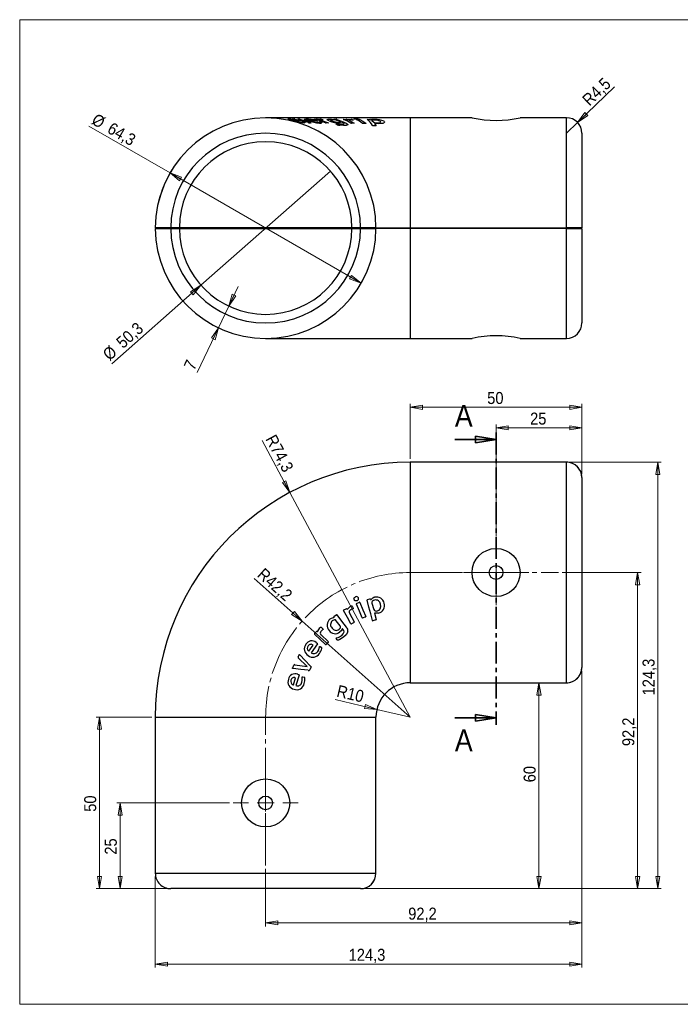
# Model space of a CAD drawing. Header units: millimetres. Extents: x 30 to 415, y 5 to 292.
# Tile 1 of 2: x 30 to 222, y 5 to 292. Entities that reach past the tile are written whole.
import ezdxf

# ---------------------------------------------------------------- set-up
doc = ezdxf.new("R2010")
doc.units = ezdxf.units.MM
for name, pattern in [('SLD-Linia-ciągła', [0]), ('SLD-Linia-długa-kreska-kropka', [19.05, 15.24, -1.27, 1.27, -1.27]), ('SLD-Linia-kreska-kropka', [10.16, 6.35, -1.27, 1.27, -1.27])]:
    doc.linetypes.add(name, pattern=pattern)
doc.styles.add('SLDTEXTSTYLE0', font='GOTHIC.TTF', dxfattribs={"width": 0.913})
doc.dimstyles.new('SLDDIMSTYLE0', dxfattribs={"dimtxt": 3.5, "dimasz": 3.556, "dimexe": 0, "dimexo": 0.0625, "dimgap": 0.875, "dimtad": 1, "dimdec": 1, "dimrnd": 1e-09, "dimzin": 12, "dimdsep": 46, "dimtxsty": 'SLDTEXTSTYLE0', "dimblk1": 'CLOSED', "dimblk2": 'CLOSED', "dimsah": 1, "dimcen": 0, "dimadec": 0, "dimazin": 3, "dimtfac": 1, "dimtdec": 1, "dimtofl": 0, "dimtmove": 0, "dimatfit": 3, "dimldrblk": 'CLOSED', "dimfxl": 1, "dimfrac": 2, "dimtolj": 1, "dimtzin": 12, "dimarcsym": 0})
doc.dimstyles.new('SLDDIMSTYLE1', dxfattribs={"dimtxt": 3.5, "dimasz": 3.556, "dimexe": 0, "dimexo": 0.0625, "dimgap": 0.875, "dimtad": 1, "dimdec": 1, "dimrnd": 1e-09, "dimzin": 12, "dimdsep": 46, "dimtxsty": 'SLDTEXTSTYLE0', "dimblk1": 'CLOSED', "dimblk2": 'CLOSED', "dimsah": 1, "dimcen": 0.09, "dimadec": 0, "dimazin": 3, "dimtfac": 1, "dimtdec": 1, "dimtofl": 0, "dimtmove": 0, "dimatfit": 3, "dimldrblk": 'CLOSED', "dimfxl": 1, "dimfrac": 2, "dimtolj": 1, "dimtzin": 12, "dimarcsym": 0})
doc.dimstyles.new('SLDDIMSTYLE2', dxfattribs={"dimtxt": 3.5, "dimasz": 3.556, "dimexe": 0, "dimexo": 0.0625, "dimgap": 0.875, "dimtad": 1, "dimdec": 1, "dimrnd": 1e-09, "dimzin": 12, "dimdsep": 46, "dimtxsty": 'SLDTEXTSTYLE0', "dimblk1": 'CLOSED', "dimblk2": 'CLOSED', "dimsah": 1, "dimcen": 0, "dimadec": 0, "dimazin": 3, "dimtfac": 1, "dimtdec": 1, "dimtmove": 0, "dimatfit": 3, "dimldrblk": 'CLOSED', "dimfxl": 1, "dimfrac": 2, "dimtolj": 1, "dimtzin": 12, "dimarcsym": 0})
doc.dimstyles.new('SLDDIMSTYLE3', dxfattribs={"dimtxt": 3.5, "dimasz": 3.556, "dimexe": 0, "dimexo": 0.0625, "dimgap": 0.875, "dimtad": 1, "dimdec": 1, "dimrnd": 1e-09, "dimzin": 12, "dimdsep": 46, "dimtxsty": 'SLDTEXTSTYLE0', "dimblk1": 'NONE', "dimblk2": 'CLOSED', "dimsah": 1, "dimcen": 0, "dimadec": 0, "dimazin": 3, "dimtfac": 1, "dimtdec": 1, "dimtmove": 0, "dimatfit": 3, "dimldrblk": 'NONE', "dimfxl": 1, "dimfrac": 2, "dimtolj": 1, "dimtzin": 12, "dimarcsym": 0})
doc.dimstyles.new('SLDDIMSTYLE4', dxfattribs={"dimtxt": 3.5, "dimasz": 3.556, "dimexe": 0, "dimexo": 0.0625, "dimgap": 0.875, "dimtad": 1, "dimdec": 1, "dimrnd": 1e-09, "dimzin": 12, "dimdsep": 46, "dimtxsty": 'SLDTEXTSTYLE0', "dimblk1": 'CLOSED', "dimblk2": 'CLOSED', "dimsah": 1, "dimcen": 0.09, "dimadec": 0, "dimazin": 3, "dimtfac": 1, "dimtdec": 1, "dimtmove": 0, "dimatfit": 0, "dimldrblk": 'CLOSED', "dimfxl": 1, "dimfrac": 2, "dimtolj": 1, "dimtzin": 12, "dimarcsym": 0})

# ---------------------------------------------------------------- blocks, each defined once
blk = doc.blocks.new('_Closed')
at = {"color": 0, "linetype": 'ByBlock', "lineweight": -2}
for p, q in [((-1, 0.166667), (0, 0)), ((-1, 0.166667), (-1, -0.166667)), ((0, 0), (-1, -0.166667)), ((0, 0), (-1, 0))]:
    blk.add_line(p, q, dxfattribs=at)
blk = doc.blocks.new('_D')
at = {"color": 7, "linetype": 'SLD-Linia-ciągła', "lineweight": 18, "true_color": 0xffffff}
for q in [(98.31, 129.11), (143.82, 88.71)]:
    blk.add_line((112.3, 116.69), q, dxfattribs=at)
at = {"color": 7, "linetype": 'SLD-Linia-ciągła', "lineweight": 18, "true_color": 0xffffff, "xscale": 3.556, "yscale": 3.556, "rotation": 318.4006652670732}
blk.add_blockref('_Closed', (112.3, 116.69), dxfattribs=at)
at = {"color": 7, "linetype": 'SLD-Linia-ciągła', "lineweight": 18, "true_color": 0xffffff, "insert": (101.27, 132.45), "char_height": 3.5, "attachment_point": 1, "rotation": 318.4007, "style": 'SLDTEXTSTYLE0'}
blk.add_mtext('R42,2', dxfattribs=at)
blk = doc.blocks.new('_D_1')
at = {"color": 7, "linetype": 'SLD-Linia-ciągła', "lineweight": 18, "true_color": 0xffffff}
for q in [(100.64, 169.33), (143.82, 88.71)]:
    blk.add_line((108.74, 154.21), q, dxfattribs=at)
at = {"color": 7, "linetype": 'SLD-Linia-ciągła', "lineweight": 18, "true_color": 0xffffff, "xscale": 3.556, "yscale": 3.556, "rotation": 298.1683949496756}
blk.add_blockref('_Closed', (108.74, 154.21), dxfattribs=at)
at = {"color": 7, "linetype": 'SLD-Linia-ciągła', "lineweight": 18, "true_color": 0xffffff, "insert": (104.58, 171.44), "char_height": 3.5, "attachment_point": 1, "rotation": 298.1684, "style": 'SLDTEXTSTYLE0'}
blk.add_mtext('R74,3', dxfattribs=at)
blk = doc.blocks.new('_D_2')
at = {"color": 7, "linetype": 'SLD-Linia-ciągła', "lineweight": 18, "true_color": 0xffffff}
for p, q in [((143.82, 164.01), (143.82, 180.01)), ((193.82, 179.01), (143.82, 179.01)), ((193.82, 159.51), (193.82, 180.01))]:
    blk.add_line(p, q, dxfattribs=at)
at = {"color": 7, "linetype": 'SLD-Linia-ciągła', "lineweight": 18, "true_color": 0xffffff, "xscale": 3.556, "yscale": 3.556, "rotation": 180.0000000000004}
blk.add_blockref('_Closed', (143.82, 179.01), dxfattribs=at)
at = {"color": 7, "linetype": 'SLD-Linia-ciągła', "lineweight": 18, "true_color": 0xffffff, "xscale": 3.556, "yscale": 3.556}
blk.add_blockref('_Closed', (193.82, 179.01), dxfattribs=at)
at = {"color": 7, "linetype": 'SLD-Linia-ciągła', "lineweight": 18, "true_color": 0xffffff, "insert": (166.23, 183.48), "char_height": 3.5, "attachment_point": 1, "style": 'SLDTEXTSTYLE0'}
blk.add_mtext('50', dxfattribs=at)
blk = doc.blocks.new('_D_3')
at = {"color": 7, "linetype": 'SLD-Linia-ciągła', "lineweight": 18, "true_color": 0xffffff}
for p, q in [((168.82, 141.36), (168.82, 174.01)), ((168.82, 173.01), (193.82, 173.01)), ((193.82, 159.51), (193.82, 174.01))]:
    blk.add_line(p, q, dxfattribs=at)
at = {"color": 7, "linetype": 'SLD-Linia-ciągła', "lineweight": 18, "true_color": 0xffffff, "xscale": 3.556, "yscale": 3.556, "rotation": 180.0000000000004}
blk.add_blockref('_Closed', (168.82, 173.01), dxfattribs=at)
at = {"color": 7, "linetype": 'SLD-Linia-ciągła', "lineweight": 18, "true_color": 0xffffff, "xscale": 3.556, "yscale": 3.556}
blk.add_blockref('_Closed', (193.82, 173.01), dxfattribs=at)
at = {"color": 7, "linetype": 'SLD-Linia-ciągła', "lineweight": 18, "true_color": 0xffffff, "insert": (178.73, 177.48), "char_height": 3.5, "attachment_point": 1, "style": 'SLDTEXTSTYLE0'}
blk.add_mtext('25', dxfattribs=at)
blk = doc.blocks.new('_D_4')
at = {"color": 7, "linetype": 'SLD-Linia-ciągła', "lineweight": 18, "true_color": 0xffffff}
for p, q in [((190.32, 163.01), (216.97, 163.01)), ((215.97, 163.01), (215.97, 38.71)), ((130.32, 38.71), (216.97, 38.71))]:
    blk.add_line(p, q, dxfattribs=at)
at = {"color": 7, "linetype": 'SLD-Linia-ciągła', "lineweight": 18, "true_color": 0xffffff, "xscale": 3.556, "yscale": 3.556}
for p, rotation in [((215.97, 163.01), 90.0000000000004), ((215.97, 38.71), 270.0000000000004)]:
    blk.add_blockref('_Closed', p, dxfattribs=dict(at, rotation=rotation))
at = {"color": 7, "linetype": 'SLD-Linia-ciągła', "lineweight": 18, "true_color": 0xffffff, "insert": (211.5, 95.04), "char_height": 3.5, "attachment_point": 1, "rotation": 90, "style": 'SLDTEXTSTYLE0'}
blk.add_mtext('124,3', dxfattribs=at)
blk = doc.blocks.new('_D_5')
at = {"color": 7, "linetype": 'SLD-Linia-ciągła', "lineweight": 18, "true_color": 0xffffff}
for p, q in [((188.04, 130.86), (211.07, 130.86)), ((210.07, 130.86), (210.07, 38.71)), ((130.32, 38.71), (211.07, 38.71))]:
    blk.add_line(p, q, dxfattribs=at)
at = {"color": 7, "linetype": 'SLD-Linia-ciągła', "lineweight": 18, "true_color": 0xffffff, "xscale": 3.556, "yscale": 3.556}
for p, rotation in [((210.07, 130.86), 90.0000000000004), ((210.07, 38.71), 270.0000000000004)]:
    blk.add_blockref('_Closed', p, dxfattribs=dict(at, rotation=rotation))
at = {"color": 7, "linetype": 'SLD-Linia-ciągła', "lineweight": 18, "true_color": 0xffffff, "insert": (205.6, 80.26), "char_height": 3.5, "attachment_point": 1, "rotation": 90, "style": 'SLDTEXTSTYLE0'}
blk.add_mtext('92,2', dxfattribs=at)
blk = doc.blocks.new('_D_6')
at = {"color": 7, "linetype": 'SLD-Linia-ciągła', "lineweight": 18, "true_color": 0xffffff}
for p, q in [((188.32, 98.71), (180.32, 98.71)), ((181.32, 98.71), (181.32, 38.71)), ((130.32, 38.71), (182.32, 38.71))]:
    blk.add_line(p, q, dxfattribs=at)
at = {"color": 7, "linetype": 'SLD-Linia-ciągła', "lineweight": 18, "true_color": 0xffffff, "xscale": 3.556, "yscale": 3.556}
for p, rotation in [((181.32, 98.71), 90.0000000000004), ((181.32, 38.71), 270.0000000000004)]:
    blk.add_blockref('_Closed', p, dxfattribs=dict(at, rotation=rotation))
at = {"color": 7, "linetype": 'SLD-Linia-ciągła', "lineweight": 18, "true_color": 0xffffff, "insert": (176.84, 69.71), "char_height": 3.5, "attachment_point": 1, "rotation": 90, "style": 'SLDTEXTSTYLE0'}
blk.add_mtext('60', dxfattribs=at)
blk = doc.blocks.new('_D_7')
at = {"color": 7, "linetype": 'SLD-Linia-ciągła', "lineweight": 18, "true_color": 0xffffff}
for p, q in [((193.82, 102.21), (193.82, 15.71)), ((69.52, 42.21), (69.52, 15.71)), ((69.52, 16.71), (193.82, 16.71))]:
    blk.add_line(p, q, dxfattribs=at)
at = {"color": 7, "linetype": 'SLD-Linia-ciągła', "lineweight": 18, "true_color": 0xffffff, "xscale": 3.556, "yscale": 3.556, "rotation": 180.0000000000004}
blk.add_blockref('_Closed', (69.52, 16.71), dxfattribs=at)
at = {"color": 7, "linetype": 'SLD-Linia-ciągła', "lineweight": 18, "true_color": 0xffffff, "xscale": 3.556, "yscale": 3.556}
blk.add_blockref('_Closed', (193.82, 16.71), dxfattribs=at)
at = {"color": 7, "linetype": 'SLD-Linia-ciągła', "lineweight": 18, "true_color": 0xffffff, "insert": (125.85, 21.18), "char_height": 3.5, "attachment_point": 1, "style": 'SLDTEXTSTYLE0'}
blk.add_mtext('124,3', dxfattribs=at)
blk = doc.blocks.new('_D_8')
at = {"color": 7, "linetype": 'SLD-Linia-ciągła', "lineweight": 18, "true_color": 0xffffff}
for p, q in [((193.82, 102.21), (193.82, 27.71)), ((101.67, 44.48), (101.67, 27.71)), ((101.67, 28.71), (193.82, 28.71))]:
    blk.add_line(p, q, dxfattribs=at)
at = {"color": 7, "linetype": 'SLD-Linia-ciągła', "lineweight": 18, "true_color": 0xffffff, "xscale": 3.556, "yscale": 3.556, "rotation": 180.0000000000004}
blk.add_blockref('_Closed', (101.67, 28.71), dxfattribs=at)
at = {"color": 7, "linetype": 'SLD-Linia-ciągła', "lineweight": 18, "true_color": 0xffffff, "xscale": 3.556, "yscale": 3.556}
blk.add_blockref('_Closed', (193.82, 28.71), dxfattribs=at)
at = {"color": 7, "linetype": 'SLD-Linia-ciągła', "lineweight": 18, "true_color": 0xffffff, "insert": (143.21, 33.18), "char_height": 3.5, "attachment_point": 1, "style": 'SLDTEXTSTYLE0'}
blk.add_mtext('92,2', dxfattribs=at)
blk = doc.blocks.new('_D_9')
at = {"color": 7, "linetype": 'SLD-Linia-ciągła', "lineweight": 18, "true_color": 0xffffff}
for p, q in [((68.52, 88.71), (52.26, 88.71)), ((53.26, 38.71), (53.26, 88.71)), ((73.02, 38.71), (52.26, 38.71))]:
    blk.add_line(p, q, dxfattribs=at)
at = {"color": 7, "linetype": 'SLD-Linia-ciągła', "lineweight": 18, "true_color": 0xffffff, "xscale": 3.556, "yscale": 3.556}
for p, rotation in [((53.26, 88.71), 90.0000000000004), ((53.26, 38.71), 270.0000000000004)]:
    blk.add_blockref('_Closed', p, dxfattribs=dict(at, rotation=rotation))
at = {"color": 7, "linetype": 'SLD-Linia-ciągła', "lineweight": 18, "true_color": 0xffffff, "insert": (48.79, 61.12), "char_height": 3.5, "attachment_point": 1, "rotation": 90, "style": 'SLDTEXTSTYLE0'}
blk.add_mtext('50', dxfattribs=at)
blk = doc.blocks.new('_D_10')
at = {"color": 7, "linetype": 'SLD-Linia-ciągła', "lineweight": 18, "true_color": 0xffffff}
for p, q in [((91.17, 63.71), (58.26, 63.71)), ((59.26, 38.71), (59.26, 63.71)), ((73.02, 38.71), (58.26, 38.71))]:
    blk.add_line(p, q, dxfattribs=at)
at = {"color": 7, "linetype": 'SLD-Linia-ciągła', "lineweight": 18, "true_color": 0xffffff, "xscale": 3.556, "yscale": 3.556}
for p, rotation in [((59.26, 63.71), 90.0000000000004), ((59.26, 38.71), 270.0000000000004)]:
    blk.add_blockref('_Closed', p, dxfattribs=dict(at, rotation=rotation))
at = {"color": 7, "linetype": 'SLD-Linia-ciągła', "lineweight": 18, "true_color": 0xffffff, "insert": (54.79, 48.62), "char_height": 3.5, "attachment_point": 1, "rotation": 90, "style": 'SLDTEXTSTYLE0'}
blk.add_mtext('25', dxfattribs=at)
blk = doc.blocks.new('_D_11')
at = {"color": 7, "linetype": 'SLD-Linia-ciągła', "lineweight": 18, "true_color": 0xffffff}
for q in [(121.93, 93.82), (143.82, 88.71)]:
    blk.add_line((134.08, 90.98), q, dxfattribs=at)
at = {"color": 7, "linetype": 'SLD-Linia-ciągła', "lineweight": 18, "true_color": 0xffffff, "xscale": 3.556, "yscale": 3.556, "rotation": 346.8619621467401}
blk.add_blockref('_Closed', (134.08, 90.98), dxfattribs=at)
at = {"color": 7, "linetype": 'SLD-Linia-ciągła', "lineweight": 18, "true_color": 0xffffff, "insert": (122.94, 98.14), "char_height": 3.5, "attachment_point": 1, "rotation": 346.862, "style": 'SLDTEXTSTYLE0'}
blk.add_mtext('R10', dxfattribs=at)
blk = doc.blocks.new('SW_CENTERMARKSYMBOL_0')
at = {"color": 0, "linetype": 'SLD-Linia-ciągła', "lineweight": 18}
for p, q in [((0, 5), (0, 9.5)), ((-5, 0), (-9.5, 0)), ((0, 0), (-2.5, 0)), ((0, 0), (0, 2.5)), ((0, 0), (0, -2.5)), ((0, 0), (2.5, 0)), ((5, 0), (9.5, 0)), ((0, -5), (0, -9.5))]:
    blk.add_line(p, q, dxfattribs=at)
blk = doc.blocks.new('SW_CENTERMARKSYMBOL_1')
at = {"color": 0, "linetype": 'SLD-Linia-ciągła', "lineweight": 18}
for p, q in [((0, 5), (0, 9.5)), ((-5, 0), (-9.5, 0)), ((0, 0), (-2.5, 0)), ((0, 0), (0, 2.5)), ((0, 0), (0, -2.5)), ((0, 0), (2.5, 0)), ((5, 0), (9.5, 0)), ((0, -5), (0, -9.5))]:
    blk.add_line(p, q, dxfattribs=at)
blk = doc.blocks.new('_D_12')
at = {"color": 7, "linetype": 'SLD-Linia-ciągła', "lineweight": 18, "true_color": 0xffffff}
for q in [(50.17, 260.99), (129.51, 215.19)]:
    blk.add_line((73.82, 247.34), q, dxfattribs=at)
blk.add_arc((101.67, 231.26), 32.15, 148.2184, 178.3966, dxfattribs=at)
at = {"color": 7, "linetype": 'SLD-Linia-ciągła', "lineweight": 18, "true_color": 0xffffff, "xscale": 3.556, "yscale": 3.556}
for p, rotation in [((73.82, 247.34, 12.15), 150.0000000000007), ((129.51, 215.19, 12.15), 330.0000000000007)]:
    blk.add_blockref('_Closed', p, dxfattribs=dict(at, rotation=rotation))
at = {"color": 7, "linetype": 'SLD-Linia-ciągła', "lineweight": 18, "true_color": 0xffffff, "char_height": 3.5, "attachment_point": 1, "rotation": 330, "style": 'SLDTEXTSTYLE0'}
for s, insert in [('%%c', (52.4, 264.86)), ('64,3', (57, 262.27))]:
    blk.add_mtext(s, dxfattribs=dict(at, insert=insert))
blk = doc.blocks.new('_D_13')
at = {"color": 7, "linetype": 'SLD-Linia-ciągła', "lineweight": 18, "true_color": 0xffffff}
for q in [(120.53, 247.89), (56.81, 191.72)]:
    blk.add_line((82.8, 214.63), q, dxfattribs=at)
at = {"color": 7, "linetype": 'SLD-Linia-ciągła', "lineweight": 18, "true_color": 0xffffff, "xscale": 3.556, "yscale": 3.556, "rotation": 41.39439176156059}
blk.add_blockref('_Closed', (82.8, 214.63, 12.15), dxfattribs=at)
at = {"color": 7, "linetype": 'SLD-Linia-ciągła', "lineweight": 18, "true_color": 0xffffff, "char_height": 3.5, "attachment_point": 1, "rotation": 41.3944, "style": 'SLDTEXTSTYLE0'}
for s, insert in [('50,3', (57.78, 198.6)), ('%%c', (53.85, 195.07))]:
    blk.add_mtext(s, dxfattribs=dict(at, insert=insert))
blk = doc.blocks.new('_None')
blk = doc.blocks.new('_D_14')
at = {"color": 7, "linetype": 'SLD-Linia-ciągła', "lineweight": 18, "true_color": 0xffffff}
for p, q in [((90.9, 208.53), (93.62, 214.27)), ((90.9, 208.53), (87.91, 202.2)), ((87.91, 202.2), (81.72, 189.13))]:
    blk.add_line(p, q, dxfattribs=at)
at = {"color": 7, "linetype": 'SLD-Linia-ciągła', "lineweight": 18, "true_color": 0xffffff, "xscale": 3.556, "yscale": 3.556}
for p, rotation in [((90.9, 208.53, 12.15), 244.6652365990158), ((87.91, 202.2, 12.15), 64.66523659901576)]:
    blk.add_blockref('_Closed', p, dxfattribs=dict(at, rotation=rotation))
at = {"color": 7, "linetype": 'SLD-Linia-ciągła', "lineweight": 18, "true_color": 0xffffff, "insert": (77.68, 191.05), "char_height": 3.5, "attachment_point": 1, "rotation": 64.6652, "style": 'SLDTEXTSTYLE0'}
blk.add_mtext('7', dxfattribs=at)
blk = doc.blocks.new('_D_15')
at = {"color": 7, "linetype": 'SLD-Linia-ciągła', "lineweight": 18, "true_color": 0xffffff}
for q in [(203.37, 272.41), (189.32, 258.91)]:
    blk.add_line((192.56, 262.03), q, dxfattribs=at)
at = {"color": 7, "linetype": 'SLD-Linia-ciągła', "lineweight": 18, "true_color": 0xffffff, "xscale": 3.556, "yscale": 3.556, "rotation": 223.8487488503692}
blk.add_blockref('_Closed', (192.56, 262.03, 12.15), dxfattribs=at)
at = {"color": 7, "linetype": 'SLD-Linia-ciągła', "lineweight": 18, "true_color": 0xffffff, "insert": (193.6, 269.16), "char_height": 3.5, "attachment_point": 1, "rotation": 43.8487, "style": 'SLDTEXTSTYLE0'}
blk.add_mtext('R4,5', dxfattribs=at)

msp = doc.modelspace()

# ---------------------------------------------------------------- linework, layer by layer
at = {"color": 7, "linetype": 'SLD-Linia-ciągła', "lineweight": 18, "true_color": 0xffffff}
for p, q in [((30, 5), (30, 292)), ((30, 292), (415, 292)), ((415, 5), (30, 5))]:
    msp.add_line(p, q, dxfattribs=at)
for p, q in [((143.82, 263.41), (101.67, 263.41)), ((109.55, 263.02), (109.93, 263.02)), ((109.64, 262.71), (109.77, 262.68)), ((109.77, 262.68), (110.41, 262.68)), ((110.14, 262.99), (113.77, 262.22)), ((111.44, 262.51), (110.49, 262.5)), ((111, 262.63), (111.36, 262.55)), ((111.13, 263.02), (111.39, 263.02)), ((113.77, 262.22), (111.18, 262.99)), ((112.24, 262.13), (112.35, 262.15)), ((112.35, 262.15), (112.3, 262.25)), ((112.51, 262.21), (112.9, 262.09)), ((114.16, 262.69), (114.27, 262.66)), ((114.27, 262.66), (115.54, 262.66)), ((114.83, 261.9), (114.51, 261.9)), ((116.75, 262.48), (114.89, 262.48)), ((115.93, 263), (116.46, 263)), ((116.42, 262.6), (116.73, 262.52)), ((116.65, 262.98), (116.77, 262.95)), ((116.77, 262.95), (116.91, 262.96)), ((116.85, 262.1), (117.13, 262.12)), ((116.91, 262.96), (117.45, 263.01)), ((117.13, 262.12), (117.35, 262.21)), ((117.6, 262.18), (117.93, 262.05)), ((117.8, 262.7), (119.92, 261.93)), ((117.86, 262.98), (118.36, 262.85)), ((118.14, 262.83), (117.95, 262.83)), ((118.27, 262.82), (118.14, 262.83)), ((118.37, 262.82), (118.27, 262.82)), ((119.92, 261.89), (119.31, 261.9)), ((121.7, 262.81), (121.09, 262.84)), ((121.61, 262.93), (121.54, 262.95)), ((121.57, 262.97), (122.2, 262.97)), ((122.55, 261.4), (122.23, 261.58)), ((123.4, 262.25), (122.26, 262.7)), ((124.36, 261.17), (123.28, 261.24)), ((124.2, 261.86), (124.06, 261.93)), ((124.44, 262.96), (125.12, 262.95)), ((125.31, 262.93), (125.39, 262.9)), ((125.39, 262.9), (125.59, 262.91)), ((125.59, 262.91), (126.41, 262.95)), ((126.1, 262.63), (127.49, 261.83)), ((126.83, 262.76), (126.61, 262.77)), ((127.44, 261.8), (126.65, 261.81)), ((126.99, 262.76), (126.83, 262.76)), ((126.84, 262.92), (127.16, 262.79)), ((127.11, 262.76), (126.99, 262.76)), ((128.17, 262.94), (128.99, 262.93)), ((130.76, 261.76), (129.94, 261.77)), ((131.32, 262.91), (132.02, 262.9)), ((132.23, 262.87), (132.25, 262.85)), ((132.65, 262.62), (133.15, 262.11)), ((133.42, 261.77), (133.89, 261.08)), ((134.59, 261.66), (133.69, 261.74)), ((161.82, 263.41), (143.82, 263.41)), ((143.82, 263.41), (143.82, 231.36)), ((189.32, 263.41), (175.8, 263.41)), ((189.32, 231.36), (189.32, 263.41)), ((133.8, 261.04), (132.94, 261.07)), ((193.82, 258.91), (193.82, 231.36)), ((74.02, 231.36), (69.52, 231.36)), ((69.52, 231.16), (74.02, 231.16)), ((76.52, 231.36), (74.02, 231.36)), ((74.02, 231.16), (76.52, 231.16)), ((126.82, 231.36), (76.52, 231.36)), ((76.52, 231.16), (126.82, 231.16)), ((129.32, 231.36), (126.82, 231.36)), ((126.82, 231.16), (129.32, 231.16)), ((133.82, 231.36), (129.32, 231.36)), ((129.32, 231.16), (133.82, 231.16)), ((133.82, 231.36), (143.82, 231.36)), ((143.82, 231.16), (133.82, 231.16)), ((143.82, 231.36), (189.32, 231.36)), ((189.32, 231.16), (143.82, 231.16)), ((143.82, 231.16), (143.82, 199.11)), ((193.82, 231.36), (189.32, 231.36)), ((189.32, 231.16), (193.82, 231.16)), ((189.32, 199.11), (189.32, 231.16)), ((193.82, 231.16), (193.82, 203.61)), ((101.67, 199.11), (143.82, 199.11)), ((143.82, 199.11), (161.82, 199.11)), ((175.8, 199.11), (189.32, 199.11)), ((143.82, 163.01), (143.82, 98.71)), ((189.32, 163.01), (143.82, 163.01)), ((189.32, 98.71), (189.32, 163.01)), ((193.82, 158.51), (193.82, 103.21)), ((125.59, 120.32), (126.41, 121.05)), ((126.84, 121.06), (127.16, 120.46)), ((128.17, 121.83), (128.99, 122.17)), ((131.32, 122.97), (132.02, 123.15)), ((132.23, 123.08), (132.25, 122.98)), ((132.65, 121.93), (133.15, 120.04)), ((121.61, 117.8), (121.54, 117.89)), ((121.57, 118.06), (122.2, 118.55)), ((124.44, 119.94), (125.12, 120.31)), ((125.31, 120.27), (125.39, 120.13)), ((125.39, 120.13), (125.59, 120.32)), ((126.1, 119.02), (127.49, 116.47)), ((126.83, 120.14), (126.61, 120.06)), ((126.99, 120.2), (126.83, 120.14)), ((127.11, 120.26), (126.99, 120.2)), ((130.76, 117.91), (129.94, 117.56)), ((133.42, 118.99), (133.89, 117.16)), ((134.59, 119.01), (133.69, 118.97)), ((117.86, 114.89), (118.36, 114.42)), ((121.7, 117.07), (121.09, 116.79)), ((123.4, 115.36), (122.26, 116.82)), ((127.44, 116.3), (126.65, 115.87)), ((133.8, 117.02), (132.94, 116.78)), ((115.93, 113.08), (116.46, 113.64)), ((116.65, 113.67), (116.77, 113.56)), ((116.77, 113.56), (116.91, 113.8)), ((116.91, 113.8), (117.45, 114.75)), ((117.8, 112.72), (119.92, 110.72)), ((118.14, 114.01), (117.95, 113.87)), ((118.27, 114.12), (118.14, 114.01)), ((118.37, 114.21), (118.27, 114.12)), ((124.36, 112), (123.28, 111.32)), ((124.2, 114.34), (124.06, 114.51)), ((114.27, 107.93), (115.54, 109.7)), ((116.75, 110.08), (114.89, 107.48)), ((116.42, 110.47), (116.73, 110.25)), ((117.13, 108.35), (117.35, 109.17)), ((117.6, 109.27), (117.93, 109.03)), ((119.92, 110.55), (119.31, 109.9)), ((122.55, 111.2), (122.23, 111.6)), ((111.13, 106.31), (111.39, 106.82)), ((114.16, 108), (114.27, 107.93)), ((116.85, 107.85), (117.13, 108.35)), ((109.55, 103.12), (109.93, 103.89)), ((110.14, 104), (113.77, 103.44)), ((113.77, 103.44), (111.18, 106.01)), ((111.44, 100.95), (110.49, 97.89)), ((111, 101.21), (111.36, 101.1)), ((114.83, 103.17), (114.51, 102.52)), ((109.64, 98.15), (109.77, 98.11)), ((109.77, 98.11), (110.41, 100.2)), ((112.24, 98.86), (112.35, 99.43)), ((112.35, 99.43), (112.3, 100.27)), ((112.51, 100.45), (112.9, 100.32)), ((143.82, 98.71), (189.32, 98.71)), ((69.52, 88.71), (133.82, 88.71)), ((69.52, 88.71), (69.52, 43.21)), ((133.82, 43.21), (133.82, 88.71)), ((69.52, 43.21), (133.82, 43.21)), ((129.32, 38.71), (74.02, 38.71))]:
    msp.add_line(p, q)
at = {"color": 7, "linetype": 'SLD-Linia-ciągła', "lineweight": 35}
for p, q in [((156.82, 169.64), (168.82, 169.64)), ((156.82, 88.49), (168.82, 88.49))]:
    msp.add_line(p, q, dxfattribs=at)
at = {"color": 7, "linetype": 'SLD-Linia-kreska-kropka', "lineweight": 35}
msp.add_line((168.82, 171.64), (168.82, 86.49), dxfattribs=at)
at = {"color": 7, "linetype": 'SLD-Linia-długa-kreska-kropka', "lineweight": 18, "true_color": 0xffffff}
for p, q in [((143.82, 130.86), (187.04, 130.86)), ((101.67, 45.48), (101.67, 88.71))]:
    msp.add_line(p, q, dxfattribs=at)
at = {"flags": 128}
for points in [[(109.94, 262.57), (109.1, 262.77), (108.73, 262.85), (108.45, 262.92), (108.25, 262.97), (108.17, 263), (108.29, 263.03)], [(109.05, 262.89), (109, 262.88), (109, 262.87), (109.06, 262.85), (109.15, 262.82), (109.29, 262.79), (109.64, 262.71)], [(109.59, 263.01), (109.56, 263.01), (109.53, 263.02), (109.52, 263.02), (109.51, 263.02), (109.52, 263.02), (109.55, 263.02)], [(109.7, 262.99), (109.64, 263), (109.59, 263.01)], [(114.05, 262.01), (111.9, 262.56), (109.7, 262.99)], [(111.18, 262.99), (111.13, 263), (111.1, 263.01), (111.09, 263.01), (111.1, 263.01), (111.13, 263.02)], [(111.36, 262.55), (111.41, 262.53), (111.42, 262.53), (111.44, 262.52), (111.44, 262.52), (111.44, 262.51)], [(111.54, 263.01), (111.57, 263), (111.6, 262.99)], [(111.6, 262.99), (113.19, 262.56), (114.67, 262.02)], [(112.3, 262.25), (112.29, 262.25), (112.3, 262.26)], [(114.04, 262.55), (113.36, 262.75), (113.11, 262.84), (112.95, 262.91), (112.9, 262.96), (112.98, 262.99), (113.39, 263.01)], [(113.1, 262), (113.12, 261.94), (113.05, 261.91), (112.92, 261.9)], [(114.02, 262.88), (113.84, 262.86), (113.78, 262.85), (113.77, 262.83), (113.81, 262.81), (113.89, 262.77), (114.16, 262.69)], [(114.67, 262.02), (114.78, 261.97), (114.86, 261.93), (114.89, 261.91), (114.89, 261.9), (114.83, 261.9)], [(115.94, 262.98), (115.91, 262.99), (115.9, 262.99), (115.9, 263), (115.91, 263), (115.93, 263)], [(119.13, 261.94), (117.59, 262.52), (115.94, 262.98)], [(116.73, 262.52), (116.76, 262.5), (116.77, 262.5), (116.78, 262.49), (116.77, 262.49), (116.75, 262.48)], [(117.35, 262.21), (117.36, 262.22), (117.39, 262.23)], [(117.45, 263.01), (117.54, 263.01), (117.63, 263)], [(117.79, 262.84), (117.61, 262.83), (117.55, 262.82), (117.53, 262.8), (117.56, 262.78), (117.62, 262.75), (117.8, 262.7)], [(117.95, 262.83), (117.87, 262.84), (117.79, 262.84)], [(117.93, 262.05), (118.01, 262.03), (118.04, 262.01), (118.06, 262), (118.06, 261.99), (118.06, 261.98), (118.04, 261.97)], [(118.36, 262.85), (118.4, 262.84), (118.41, 262.84), (118.41, 262.83), (118.41, 262.83), (118.4, 262.83), (118.37, 262.82)], [(120.15, 262.51), (119.69, 262.72), (119.58, 262.8), (119.57, 262.87), (119.65, 262.92), (119.85, 262.96), (120.47, 262.98)], [(119.92, 261.93), (119.94, 261.91), (119.95, 261.91), (119.95, 261.9), (119.94, 261.89), (119.92, 261.89)], [(120.47, 262.98), (120.9, 262.97), (121.4, 262.94)], [(121.09, 262.84), (120.69, 262.82), (120.59, 262.79), (120.56, 262.75), (120.61, 262.7), (120.72, 262.64), (121.03, 262.5)], [(121.4, 262.94), (121.51, 262.93), (121.61, 262.93)], [(121.54, 262.95), (121.52, 262.96), (121.51, 262.96), (121.51, 262.96), (121.52, 262.97), (121.53, 262.97), (121.57, 262.97)], [(122.23, 261.58), (122.2, 261.6), (122.19, 261.61), (122.19, 261.62), (122.2, 261.62), (122.21, 261.62), (122.24, 261.63)], [(122.24, 261.63), (122.3, 261.62), (122.38, 261.61)], [(122.37, 262.95), (123.82, 262.46), (125.16, 261.83)], [(123.05, 262.07), (123.28, 262.08), (123.46, 262.11), (123.51, 262.13), (123.51, 262.17), (123.4, 262.25)], [(123.92, 261.9), (123.66, 261.85), (123.3, 261.84)], [(123.86, 261.45), (124.3, 261.47), (124.52, 261.58)], [(124.06, 261.93), (123.97, 261.92), (123.92, 261.9)], [(124.52, 261.58), (124.44, 261.72), (124.2, 261.86)], [(125.58, 261.35), (125.09, 261.2), (124.36, 261.17)], [(124.39, 262.94), (124.38, 262.94), (124.38, 262.95), (124.38, 262.95), (124.41, 262.95), (124.44, 262.96)], [(126.49, 261.85), (125.48, 262.46), (124.39, 262.94)], [(125.16, 261.83), (125.56, 261.58), (125.64, 261.45), (125.58, 261.35)], [(126.4, 262.77), (126.16, 262.77), (126.06, 262.76), (126, 262.74), (125.98, 262.72), (126, 262.69), (126.1, 262.63)], [(126.61, 262.77), (126.51, 262.77), (126.4, 262.77)], [(126.41, 262.95), (126.52, 262.95), (126.63, 262.95)], [(127.16, 262.79), (127.19, 262.78), (127.19, 262.77), (127.19, 262.77), (127.18, 262.76), (127.16, 262.76), (127.11, 262.76)], [(127.46, 263.14), (127.41, 263.17), (127.42, 263.18), (127.46, 263.19), (127.53, 263.2), (127.63, 263.2), (127.88, 263.2)], [(127.49, 261.83), (127.5, 261.82), (127.5, 261.81), (127.49, 261.81), (127.47, 261.8), (127.44, 261.8)], [(128.1, 262.91), (128.09, 262.92), (128.09, 262.93), (128.1, 262.93), (128.13, 262.93), (128.17, 262.94)], [(129.78, 261.81), (128.97, 262.43), (128.1, 262.91)], [(128.7, 263.13), (128.75, 263.09), (128.74, 263.08), (128.7, 263.06), (128.63, 263.06), (128.52, 263.05), (128.3, 263.05)], [(129.15, 262.91), (130.03, 262.41), (130.83, 261.8)], [(130.83, 261.8), (130.84, 261.78), (130.84, 261.78), (130.83, 261.77), (130.8, 261.77), (130.76, 261.76)], [(131.23, 262.89), (131.23, 262.89), (131.24, 262.9), (131.25, 262.9), (131.28, 262.9), (131.32, 262.91)], [(132.25, 262.85), (132.39, 262.85), (132.49, 262.86)], [(133.39, 262.75), (133.09, 262.75), (132.82, 262.73), (132.71, 262.71), (132.65, 262.68), (132.65, 262.62)], [(133.55, 261.76), (133.49, 261.77), (133.42, 261.77)], [(133.69, 261.74), (133.62, 261.75), (133.55, 261.76)], [(134.21, 261.91), (134.71, 261.93), (135.07, 262.02)], [(136.2, 262.38), (136.29, 262.13), (136.22, 262), (136.05, 261.88), (135.78, 261.78), (135.44, 261.71), (134.59, 261.66)], [(135.07, 262.02), (135.22, 262.19), (135.1, 262.37)], [(133.89, 261.08), (133.89, 261.07), (133.89, 261.06), (133.88, 261.05), (133.85, 261.04), (133.8, 261.04)], [(127.46, 122.95), (127.41, 123.21), (127.42, 123.34), (127.46, 123.44), (127.53, 123.53), (127.63, 123.61), (127.88, 123.76)], [(126.41, 121.05), (126.52, 121.1), (126.63, 121.15)], [(126.63, 121.15), (126.7, 121.17), (126.73, 121.17), (126.75, 121.16), (126.78, 121.15), (126.8, 121.12), (126.84, 121.06)], [(128.3, 122.65), (128.04, 122.57), (127.92, 122.56), (127.81, 122.58), (127.72, 122.64), (127.63, 122.73), (127.46, 122.95)], [(129.78, 117.62), (128.97, 119.57), (128.1, 121.67)], [(129.15, 122.11), (130.03, 120.01), (130.83, 118.06)], [(132.79, 116.86), (132.29, 118.79), (131.78, 120.75), (131.23, 122.82)], [(132.02, 123.15), (132.09, 123.17), (132.12, 123.17), (132.15, 123.17), (132.18, 123.15), (132.2, 123.13), (132.23, 123.08)], [(132.25, 122.98), (132.39, 123.04), (132.49, 123.13)], [(133.39, 122.81), (133.09, 122.7), (132.82, 122.52), (132.71, 122.39), (132.65, 122.25), (132.65, 121.93)], [(135.07, 120.31), (135.22, 120.96), (135.1, 121.62)], [(120.47, 117.32), (120.9, 117.59), (121.4, 117.73)], [(121.4, 117.73), (121.51, 117.75), (121.61, 117.8)], [(122.37, 118.53), (123.82, 116.68), (125.16, 114.96)], [(126.49, 115.92), (125.48, 117.78), (124.39, 119.77)], [(126.61, 120.06), (126.51, 120.01), (126.4, 119.96)], [(127.16, 120.46), (127.19, 120.4), (127.19, 120.37), (127.19, 120.35), (127.18, 120.32), (127.16, 120.3), (127.11, 120.26)], [(133.55, 119), (133.49, 119), (133.42, 118.99)], [(133.69, 118.97), (133.62, 118.99), (133.55, 119)], [(134.21, 119.69), (134.71, 119.91), (135.07, 120.31)], [(117.45, 114.75), (117.54, 114.83), (117.63, 114.91)], [(117.63, 114.91), (117.69, 114.95), (117.72, 114.96), (117.75, 114.96), (117.77, 114.95), (117.8, 114.94), (117.86, 114.89)], [(123.05, 114.3), (123.28, 114.52), (123.46, 114.78), (123.51, 114.94), (123.51, 115.08), (123.4, 115.36)], [(119.13, 109.89), (117.59, 111.34), (115.94, 112.9)], [(117.95, 113.87), (117.87, 113.79), (117.79, 113.71)], [(118.36, 114.42), (118.4, 114.37), (118.41, 114.35), (118.41, 114.32), (118.41, 114.3), (118.4, 114.27), (118.37, 114.21)], [(123.92, 114.3), (123.66, 113.88), (123.3, 113.54)], [(123.86, 112.54), (124.3, 112.98), (124.52, 113.56)], [(124.06, 114.51), (123.97, 114.42), (123.92, 114.3)], [(124.52, 113.56), (124.44, 113.98), (124.2, 114.34)], [(125.58, 113.55), (125.09, 112.69), (124.36, 112)], [(117.35, 109.17), (117.36, 109.23), (117.39, 109.29)], [(117.39, 109.29), (117.41, 109.32), (117.44, 109.33), (117.46, 109.33), (117.5, 109.33), (117.6, 109.27)], [(122.24, 111.78), (122.3, 111.82), (122.38, 111.84)], [(123.28, 111.32), (122.91, 111.16), (122.82, 111.12), (122.72, 111.11), (122.63, 111.14), (122.55, 111.2)], [(111.39, 106.82), (111.41, 106.86), (111.44, 106.9), (111.47, 106.92), (111.49, 106.92), (111.51, 106.92), (111.54, 106.91)], [(111.54, 106.91), (111.57, 106.89), (111.6, 106.87)], [(111.6, 106.87), (113.19, 105.24), (114.67, 103.7)], [(114.67, 103.7), (114.78, 103.59), (114.86, 103.47), (114.89, 103.39), (114.89, 103.32), (114.83, 103.17)], [(109.59, 102.9), (109.56, 102.91), (109.53, 102.93), (109.52, 102.96), (109.51, 103), (109.52, 103.06), (109.55, 103.12)], [(109.7, 102.86), (109.64, 102.87), (109.59, 102.9)], [(114.05, 102.35), (111.9, 102.6), (109.7, 102.86)], [(112.3, 100.4), (112.31, 100.43), (112.33, 100.45), (112.36, 100.46), (112.39, 100.47), (112.51, 100.45)], [(112.3, 100.27), (112.29, 100.34), (112.3, 100.4)]]:
    msp.add_lwpolyline(points, dxfattribs=at)
for centre, radius in [((168.82, 130.86), 7), ((168.82, 130.86), 2), ((101.67, 63.71), 7), ((101.67, 63.71), 2)]:
    msp.add_circle(centre, radius)
for centre, radius, start, end in [((101.67, 231.26), 32.15, 0.1782, 179.8218), ((107.65, 249.12), 13.92, 76.0569, 87.3341), ((108.52, 255.08), 7.83, 76.0467, 86.1477), ((109.87, 261.53), 1.48, 79.51, 87.9011), ((116.79, 286.03), 24.44, 253.7367, 260.8846), ((113.76, 273.55), 11.52, 253.5131, 262.4161), ((111.39, 262.23), 0.786, 79.1955, 90.4474), ((112.19, 261.34), 0.928, 69.9318, 83.165), ((112.83, 261.65), 0.449, 53.0848, 81.7213), ((113.32, 251.09), 11.92, 74.9592, 89.68), ((113.88, 256.55), 6.33, 74.785, 88.7396), ((118.44, 275.55), 13.72, 251.2771, 265.4864), ((114.74, 263.91), 2.03, 250.1188, 263.5604), ((117.35, 269.9), 7.81, 251.6407, 266.3481), ((116.45, 261.98), 1.02, 78.4938, 89.5012), ((117.49, 263.38), 1.52, 265.0993, 291.2803), ((117.35, 261.6), 0.63, 66.6148, 86.4038), ((117.62, 262.03), 0.972, 76.0547, 89.7071), ((119.35, 262.48), 0.586, 248.4689, 265.6431), ((123.73, 271.51), 9.68, 248.27, 267.4634), ((123.22, 267.83), 5.76, 247.6403, 268.3292), ((121.55, 260.59), 2.23, 71.4418, 86.1863), ((122.19, 262.12), 0.853, 77.5798, 89.3679), ((124.17, 271.12), 9.67, 259.3432, 268.1664), ((123.31, 263.2), 1.96, 247.1726, 268.9643), ((125.13, 262.19), 0.756, 76.0914, 90.8683), ((126.66, 262.21), 0.399, 243.7101, 268.1781), ((126.65, 262.38), 0.571, 70.8957, 92.4546), ((128.21, 266.17), 3.12, 256.2538, 271.6969), ((127.99, 259.9), 3.31, 77.5779, 91.878), ((129, 262.35), 0.577, 74.0936, 90.421), ((129.94, 262.1), 0.332, 241.2167, 269.8934), ((127.52, 258.03), 6.12, 30.4162, 52.5963), ((132.06, 262.39), 0.503, 70.7605, 95.0057), ((133.29, 253.85), 9.05, 89.1424, 95.0747), ((134.07, 264.07), 2.17, 244.7981, 273.7115), ((133.71, 260.15), 2.61, 58.0412, 96.9726), ((133.96, 258.09), 4.84, 62.3851, 96.3231), ((168.82, 295.08), 32.43, 257.5341, 282.4371), ((189.32, 258.91), 4.5, 0, 90), ((101.67, 231.26), 27.65, 0.2072, 179.7928), ((132.94, 261.31), 0.242, 232.0527, 269.6758), ((101.67, 231.26), 25.15, 0.2278, 179.7722), ((101.67, 231.26), 32.15, 180.1782, 359.8218), ((101.67, 231.26), 27.65, 180.2072, 359.7928), ((101.67, 231.26), 25.15, 180.2278, 359.7722), ((189.32, 203.61), 4.5, 270, 0), ((168.81, 167.45), 32.43, 77.5485, 102.4515), ((143.82, 88.71), 74.3, 90, 180), ((189.32, 158.51), 4.5, 359.9998, 89.9999), ((189.32, 158.51), 4.5, 359.9998, 89.9998), ((128.15, 123.24), 0.584, 21.2307, 118.1651), ((128.17, 123.22), 0.58, 282.9268, 23.9488), ((133.95, 121.47), 2.21, 103.8026, 131.4111), ((134.05, 121.53), 2.19, 9.9551, 106.505), ((128.22, 121.71), 0.133, 115.9702, 198.4226), ((129.04, 122.05), 0.134, 27.5642, 109.0831), ((131.36, 122.84), 0.136, 108.8794, 189.3505), ((133.73, 121.49), 1.37, 5.4175, 104.3996), ((134.05, 121.21), 2.26, 283.7469, 17.9681), ((121.63, 117.96), 0.115, 123.2547, 217.2575), ((122.27, 118.44), 0.136, 43.4413, 123.7077), ((124.52, 119.83), 0.135, 122.1842, 203.6379), ((125.2, 120.19), 0.139, 35.3591, 124.7436), ((126.6, 119.38), 0.614, 108.7725, 215.6846), ((130.71, 118.02), 0.13, 295.4161, 17.1513), ((133.87, 120.43), 0.818, 208.5923, 295.0517), ((121.88, 115.48), 2.31, 127.4477, 221.5102), ((121.97, 115.71), 1.39, 129.3494, 227.7091), ((121.79, 116.54), 0.538, 31.1252, 100.688), ((124.22, 113.91), 1.41, 344.9339, 47.8821), ((126.59, 115.99), 0.129, 213.1828, 295.9373), ((127.37, 116.41), 0.131, 301.9096, 22.7196), ((129.89, 117.68), 0.127, 207.052, 290.933), ((132.91, 116.91), 0.128, 200.8626, 282.563), ((133.76, 117.15), 0.133, 288.3699, 7.34), ((116.04, 112.99), 0.134, 140.2856, 221.8059), ((116.57, 113.56), 0.139, 53.0652, 143.1495), ((118.16, 113.22), 0.616, 127.1282, 233.8343), ((121.91, 115.16), 2.14, 214.4391, 310.5534), ((122.2, 115.35), 1.35, 209.8353, 309.2189), ((121.49, 115.61), 3.87, 283.1632, 307.5749), ((115.13, 108.59), 2.2, 142.1444, 240.315), ((115.13, 108.92), 2.01, 50.2638, 149.7499), ((114.77, 108.79), 0.999, 139.2019, 232.1878), ((114.89, 108.91), 1.02, 50.6084, 148.5391), ((116.65, 110.15), 0.127, 325.6839, 51.3248), ((119.22, 109.99), 0.129, 231.3308, 314.0072), ((119.82, 110.64), 0.131, 319.857, 41.0674), ((122.32, 111.69), 0.123, 131.6205, 224.6658), ((111.32, 106.19), 0.224, 145.9348, 232.3498), ((115.45, 108.35), 2.19, 229.896, 330.6196), ((115.7, 108.55), 1.34, 232.5645, 328.9132), ((114.19, 109.65), 3.97, 323.1566, 346.3647), ((117.83, 108.82), 0.235, 334.2511, 64.5225), ((110.1, 103.83), 0.179, 75.1945, 161.9271), ((110.27, 99.33), 2.02, 68.6697, 168.1986), ((111.32, 100.98), 0.124, 343.4698, 70.7075), ((114.19, 102.67), 0.355, 246.5189, 334.514), ((189.31, 103.21), 4.5, 270.0176, 359.9828), ((189.32, 103.21), 4.5, 270.0001, 0.0002), ((110.38, 99.02), 2.21, 160.6686, 258.6361), ((109.97, 99.09), 0.999, 157.6661, 250.5355), ((110.05, 99.24), 1.02, 69.0837, 167.0396), ((110.76, 98.89), 2.2, 248.2983, 349.0082), ((110.93, 99.16), 1.34, 250.9063, 347.3701), ((112.87, 100.09), 0.235, 352.9078, 83.2516), ((109.18, 99.72), 3.94, 341.5094, 4.9295), ((143.82, 88.71), 10, 90, 180), ((74.02, 43.21), 4.5, 180.0002, 270.0002), ((74.02, 43.21), 4.5, 180.0001, 270.0002), ((129.31, 43.21), 4.5, 270.0166, 359.9831), ((129.32, 43.21), 4.5, 269.9998, 359.9998)]:
    msp.add_arc(centre, radius, start, end)
at = {"color": 7, "linetype": 'SLD-Linia-długa-kreska-kropka', "lineweight": 18, "true_color": 0xffffff}
msp.add_arc((143.82, 88.71), 42.15, 90, 180, dxfattribs=at)

# ---------------------------------------------------------------- block references
at = {"color": 7, "linetype": 'SLD-Linia-ciągła', "lineweight": 35, "xscale": 6, "yscale": 6}
for p in [(168.82, 169.64), (168.82, 88.49)]:
    msp.add_blockref('_Closed', p, dxfattribs=at)
at = {"color": 7, "linetype": 'SLD-Linia-ciągła', "lineweight": 18, "true_color": 0xffffff}
for name, p in [('SW_CENTERMARKSYMBOL_1', (168.82, 130.86)), ('SW_CENTERMARKSYMBOL_0', (101.67, 63.71))]:
    msp.add_blockref(name, p, dxfattribs=at)

# ---------------------------------------------------------------- texts
at = {"color": 7, "linetype": 'Continuous', "char_height": 6.35, "attachment_point": 1, "style": 'SLDTEXTSTYLE0'}
for insert in [(156.82, 179.72), (156.82, 85.13)]:
    msp.add_mtext('A', dxfattribs=dict(at, insert=insert))

# ---------------------------------------------------------------- dimensions: what is measured, and where the dimension line sits
at = {"color": 7, "linetype": 'SLD-Linia-ciągła', "lineweight": 18, "true_color": 0xffffff}
for center, mpoint, picture, middle in [((189.32, 258.91), (192.56, 262.03), '_D_15', (200.19, 269.36)), ((143.82, 88.71), (108.74, 154.21), '_D_1', (103.43, 164.13)), ((143.8155, 88.7084), (112.2955, 116.6926), '_D', (102.7007, 125.2111)), ((143.82, 88.71), (134.08, 90.98), '_D_11', (125.63, 92.95))]:
    dim = msp.add_radius_dim(center=center, mpoint=mpoint, dimstyle='SLDDIMSTYLE0', dxfattribs=at)
    dim.commit()
    dim.dimension.update_dxf_attribs({"geometry": picture, "text_midpoint": middle, "dimtype": 164})
for p1, p2, dimstyle, picture, middle in [((73.82, 247.34), (129.51, 215.19), 'SLDDIMSTYLE2', '_D_12', (56.31, 257.45)), ((120.53, 247.89), (82.8, 214.63), 'SLDDIMSTYLE3', '_D_13', (62.13, 196.41))]:
    dim = msp.add_diameter_dim_2p(p1=p1, p2=p2, dimstyle=dimstyle, dxfattribs=at)
    dim.commit()
    dim.dimension.update_dxf_attribs({"geometry": picture, "text_midpoint": middle, "dimtype": 163})
for base, p1, p2, angle, dimstyle, picture, middle in [((87.91, 202.2), (90.9, 208.53), (87.91, 202.2), 64.6652, 'SLDDIMSTYLE4', '_D_14', (82.27, 190.3)), ((215.97, 38.71), (189.32, 163.01), (129.32, 38.71), 90, 'SLDDIMSTYLE1', '_D_4', (215.97, 100.86)), ((210.06915402, 38.70843878), (187.04051472, 130.85843878), (129.31529827, 38.70843878), 90, 'SLDDIMSTYLE1', '_D_5', (210.06915402, 84.78343878)), ((181.32, 38.71), (189.32, 98.71), (129.32, 38.71), 90, 'SLDDIMSTYLE1', '_D_6', (181.32, 72.3)), ((53.26, 88.71), (74.02, 38.71), (69.52, 88.71), 90, 'SLDDIMSTYLE1', '_D_9', (53.26, 63.71)), ((59.26, 63.71), (74.02, 38.71), (92.17, 63.71), 90, 'SLDDIMSTYLE1', '_D_10', (59.26, 51.21))]:
    dim = msp.add_linear_dim(base=base, p1=p1, p2=p2, angle=angle, dimstyle=dimstyle, dxfattribs=at)
    dim.commit()
    dim.dimension.update_dxf_attribs({"geometry": picture, "text_midpoint": middle, "dimtype": 160})
for base, p1, p2, picture, middle in [((143.82, 179.01), (193.82, 158.51), (143.82, 163.01), '_D_2', (168.82, 179.01)), ((193.82, 173.01), (168.82, 140.36), (193.82, 158.51), '_D_3', (181.32, 173.01)), ((193.82, 16.71), (69.52, 43.21), (193.82, 103.21), '_D_7', (131.67, 16.71)), ((193.8154791, 28.70843878), (101.6654791, 45.48340317), (193.8154791, 103.20861961), '_D_8', (147.7404791, 28.70843878))]:
    dim = msp.add_linear_dim(base=base, p1=p1, p2=p2, dimstyle='SLDDIMSTYLE1', dxfattribs=at)
    dim.commit()
    dim.dimension.update_dxf_attribs({"geometry": picture, "text_midpoint": middle, "dimtype": 160})

doc.saveas('drawing.dxf')
